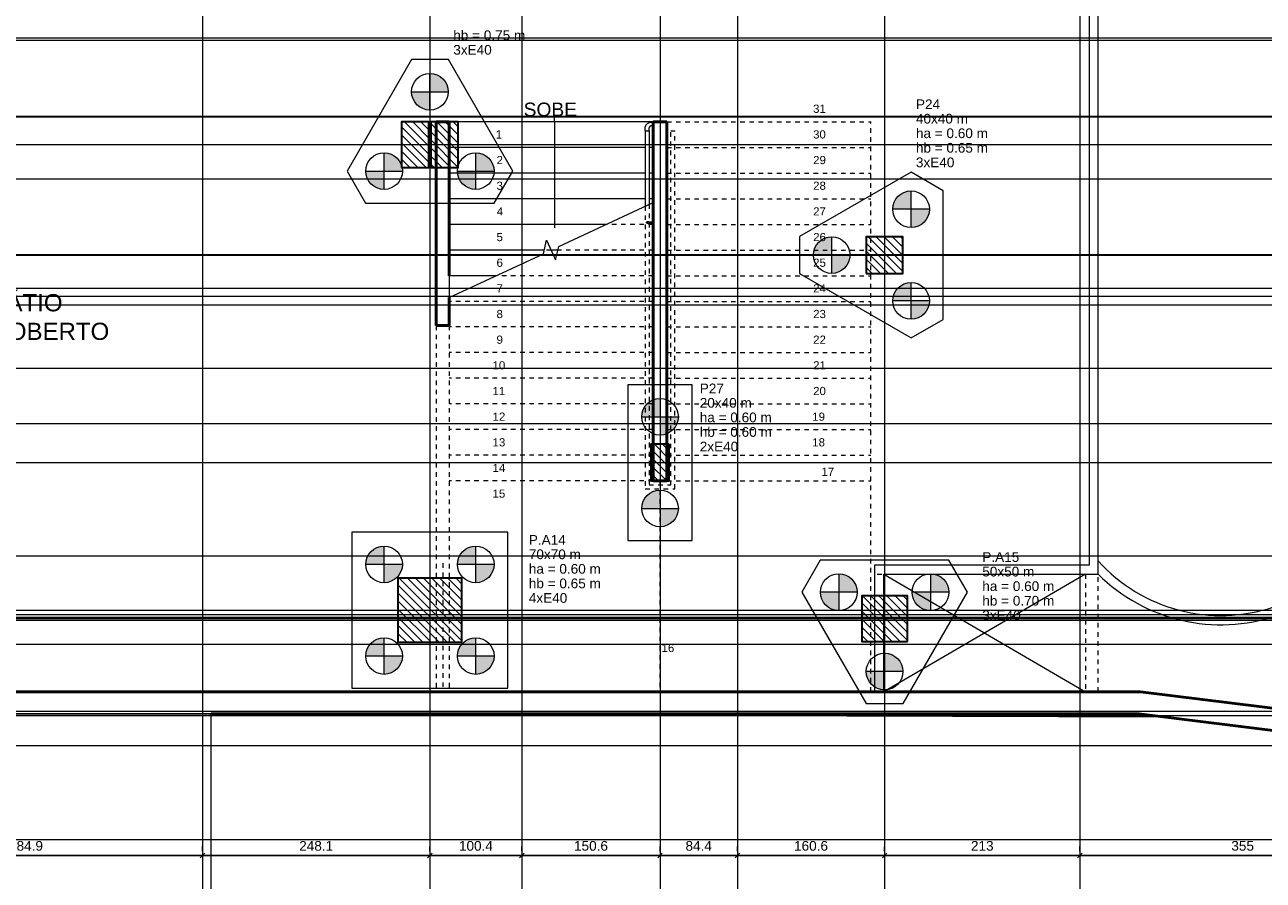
# Model space of a CAD drawing. Header units: millimetres. Extents: x 10 to 1250, y -62 to 528.
# Tile 45 of 193: x 60 to 87, y 24 to 43. Entities that reach past the tile are written whole.
import ezdxf

# ---------------------------------------------------------------- set-up
doc = ezdxf.new("R2010")
doc.units = ezdxf.units.MM
doc.header["$LTSCALE"] = 0.05
for name, pattern in [('_Above Line', [0.004, 0.0024, -0.0016]), ('Dash', [0.00635, 0.003175, -0.003175]), ('Tracejado 1_5mm', [0.003, 0.0015, -0.0015]), ('Tracejado 2_5m', [0.004, 0.0025, -0.0015]), ('Traço ponto ponto', [0.013, 0.01, -0.001, 0, -0.001, 0, -0.001])]:
    doc.linetypes.add(name, pattern=pattern)
for name, color, linetype, lineweight in [('_Acima_ Linha de corte do corrimão', 250, 'Tracejado 2_5m', 13), ('A-AREA', 32, 'Dash', 13), ('A-AREA-IDEN', 2, 'Continuous', 9), ('A-DETL', 90, 'Continuous', 13), ('A-DETL-THIN', 151, 'Continuous', 18), ('A-WALL', 7, 'Continuous', 25), ('ARQ-ALV-REB', 7, 'Continuous', 18), ('Balaústres', 250, 'Continuous', 13), ('C-PROP-LINE', 91, 'Continuous', 25), ('Corrimão', 250, 'Continuous', 13), ('LC-Cotas', 7, 'Continuous', 5), ('LC-Eixos', 160, 'Continuous', 5), ('LC-Estacas dos blocos', 7, 'Continuous', 5), ('LC-Hachuras dos pilares', 9, 'Continuous', 5), ('LC-Seção das fundações', 7, 'Continuous', 5), ('LC-Seção dos pilares', 4, 'Continuous', 30), ('LC-Textos', 3, 'Continuous', 20), ('S-STRS', 31, 'Continuous', 13), ('S-STRS-ANNO', 31, 'Continuous', 13), ('S-STRS-IDEN', 31, 'Continuous', 13), ('S-STRS-MBND', 31, 'Tracejado 2_5m', 13)]:
    doc.layers.add(name, color=color, linetype=linetype, lineweight=lineweight)
doc.styles.add('Arial', font='arial.ttf')
doc.styles.add('Arial_1', font='arial.ttf', dxfattribs={"height": 0.238125})
doc.styles.add('Humnst777 BlkCn BT_1', font='arial.ttf', dxfattribs={"height": 0.1875})
doc.styles.get("Standard").update_dxf_attribs({"font": 'arial.ttf'})
doc.dimstyles.new('UM_50.000000', dxfattribs={"dimtxt": 0.18, "dimasz": 0.1, "dimexe": 0.1, "dimexo": 0.2, "dimgap": 0.1, "dimtad": 1, "dimdec": 1, "dimlfac": 50, "dimzin": 0, "dimdsep": 46, "dimtxsty": 'Standard', "dimblk": 'OBLIQUE', "dimcen": 0.09, "dimdle": 0.1, "dimadec": 1, "dimazin": 2, "dimtfac": 1, "dimtdec": 1, "dimtofl": 0, "dimtmove": 0, "dimatfit": 3, "dimldrblk": 'OBLIQUE', "dimfxl": 1, "dimtolj": 1, "dimarcsym": 1})
pattern_1 = [(135, (15.30388, 54.98977), (-0.08838835, -0.08838835), [])]

# ---------------------------------------------------------------- blocks, each defined once
blk = doc.blocks.new('_Oblique')
at = {"color": 0, "linetype": 'ByBlock', "lineweight": -2}
blk.add_line((-0.5, -0.5), (0.5, 0.5), dxfattribs=at)
blk = doc.blocks.new('*D155')
at = {"layer": 'Defpoints', "color": 0, "transparency": 16777216}
for p in [(55.696, 25.011), (63.394, 25.011), (63.394, 25.011)]:
    blk.add_point(p, dxfattribs=at)
at = {"layer": 'LC-Cotas', "color": 0, "lineweight": -2, "transparency": 16777216}
for p, q in [((55.696, 25.211), (55.696, 25.111)), ((63.394, 25.211), (63.394, 25.111)), ((55.596, 25.011), (63.494, 25.011))]:
    blk.add_line(p, q, dxfattribs=at)
at = {"layer": 'LC-Cotas', "color": 0, "lineweight": -2, "transparency": 16777216, "xscale": 0.1, "yscale": 0.1, "zscale": 0.1, "rotation": 180}
blk.add_blockref('_Oblique', (55.696, 25.011), dxfattribs=at)
at = {"layer": 'LC-Cotas', "color": 0, "lineweight": -2, "transparency": 16777216, "xscale": 0.1, "yscale": 0.1, "zscale": 0.1}
blk.add_blockref('_Oblique', (63.394, 25.011), dxfattribs=at)
at = {"layer": 'LC-Cotas', "transparency": 16777216, "insert": (59.545, 25.222), "char_height": 0.2118, "attachment_point": 5, "rotation": 0.0057, "style": 'Arial'}
blk.add_mtext('\\A1;384.9', dxfattribs=at)
blk = doc.blocks.new('*D156')
at = {"layer": 'Defpoints', "color": 0, "transparency": 16777216}
for p in [(63.394, 25.011), (68.356, 25.011), (68.356, 25.011)]:
    blk.add_point(p, dxfattribs=at)
at = {"layer": 'LC-Cotas', "color": 0, "lineweight": -2, "transparency": 16777216}
for p, q in [((63.394, 25.211), (63.394, 25.111)), ((68.356, 25.211), (68.356, 25.111)), ((63.294, 25.011), (68.456, 25.011))]:
    blk.add_line(p, q, dxfattribs=at)
at = {"layer": 'LC-Cotas', "color": 0, "lineweight": -2, "transparency": 16777216, "xscale": 0.1, "yscale": 0.1, "zscale": 0.1, "rotation": 180}
blk.add_blockref('_Oblique', (63.394, 25.011), dxfattribs=at)
at = {"layer": 'LC-Cotas', "color": 0, "lineweight": -2, "transparency": 16777216, "xscale": 0.1, "yscale": 0.1, "zscale": 0.1}
blk.add_blockref('_Oblique', (68.356, 25.011), dxfattribs=at)
at = {"layer": 'LC-Cotas', "transparency": 16777216, "insert": (65.875, 25.222), "char_height": 0.2118, "attachment_point": 5, "rotation": 0.0057, "style": 'Arial'}
blk.add_mtext('\\A1;248.1', dxfattribs=at)
blk = doc.blocks.new('*D157')
at = {"layer": 'Defpoints', "color": 0, "transparency": 16777216}
for p in [(68.356, 25.011), (70.364, 25.011), (70.364, 25.011)]:
    blk.add_point(p, dxfattribs=at)
at = {"layer": 'LC-Cotas', "color": 0, "lineweight": -2, "transparency": 16777216}
for p, q in [((68.356, 25.211), (68.356, 25.111)), ((70.364, 25.211), (70.364, 25.111)), ((68.256, 25.011), (70.464, 25.011))]:
    blk.add_line(p, q, dxfattribs=at)
at = {"layer": 'LC-Cotas', "color": 0, "lineweight": -2, "transparency": 16777216, "xscale": 0.1, "yscale": 0.1, "zscale": 0.1, "rotation": 180}
blk.add_blockref('_Oblique', (68.356, 25.011), dxfattribs=at)
at = {"layer": 'LC-Cotas', "color": 0, "lineweight": -2, "transparency": 16777216, "xscale": 0.1, "yscale": 0.1, "zscale": 0.1}
blk.add_blockref('_Oblique', (70.364, 25.011), dxfattribs=at)
at = {"layer": 'LC-Cotas', "transparency": 16777216, "insert": (69.36, 25.222), "char_height": 0.2118, "attachment_point": 5, "rotation": 0.0057, "style": 'Arial'}
blk.add_mtext('\\A1;100.4', dxfattribs=at)
blk = doc.blocks.new('*D158')
at = {"layer": 'Defpoints', "color": 0, "transparency": 16777216}
for p in [(70.364, 25.011), (73.376, 25.011), (73.376, 25.011)]:
    blk.add_point(p, dxfattribs=at)
at = {"layer": 'LC-Cotas', "color": 0, "lineweight": -2, "transparency": 16777216}
for p, q in [((70.364, 25.211), (70.364, 25.111)), ((73.376, 25.211), (73.376, 25.111)), ((70.264, 25.011), (73.476, 25.011))]:
    blk.add_line(p, q, dxfattribs=at)
at = {"layer": 'LC-Cotas', "color": 0, "lineweight": -2, "transparency": 16777216, "xscale": 0.1, "yscale": 0.1, "zscale": 0.1, "rotation": 180}
blk.add_blockref('_Oblique', (70.364, 25.011), dxfattribs=at)
at = {"layer": 'LC-Cotas', "color": 0, "lineweight": -2, "transparency": 16777216, "xscale": 0.1, "yscale": 0.1, "zscale": 0.1}
blk.add_blockref('_Oblique', (73.376, 25.011), dxfattribs=at)
at = {"layer": 'LC-Cotas', "transparency": 16777216, "insert": (71.87, 25.222), "char_height": 0.2118, "attachment_point": 5, "rotation": 0.0057, "style": 'Arial'}
blk.add_mtext('\\A1;150.6', dxfattribs=at)
blk = doc.blocks.new('*D159')
at = {"layer": 'Defpoints', "color": 0, "transparency": 16777216}
for p in [(73.376, 25.011), (75.064, 25.011), (75.064, 25.011)]:
    blk.add_point(p, dxfattribs=at)
at = {"layer": 'LC-Cotas', "color": 0, "lineweight": -2, "transparency": 16777216}
for p, q in [((73.376, 25.211), (73.376, 25.111)), ((75.064, 25.211), (75.064, 25.111)), ((73.276, 25.011), (75.164, 25.011))]:
    blk.add_line(p, q, dxfattribs=at)
at = {"layer": 'LC-Cotas', "color": 0, "lineweight": -2, "transparency": 16777216, "xscale": 0.1, "yscale": 0.1, "zscale": 0.1, "rotation": 180}
blk.add_blockref('_Oblique', (73.376, 25.011), dxfattribs=at)
at = {"layer": 'LC-Cotas', "color": 0, "lineweight": -2, "transparency": 16777216, "xscale": 0.1, "yscale": 0.1, "zscale": 0.1}
blk.add_blockref('_Oblique', (75.064, 25.011), dxfattribs=at)
at = {"layer": 'LC-Cotas', "transparency": 16777216, "insert": (74.22, 25.222), "char_height": 0.2118, "attachment_point": 5, "rotation": 0.0057, "style": 'Arial'}
blk.add_mtext('\\A1;84.4', dxfattribs=at)
blk = doc.blocks.new('*D160')
at = {"layer": 'Defpoints', "color": 0, "transparency": 16777216}
for p in [(75.064, 25.011), (78.276, 25.011), (78.276, 25.011)]:
    blk.add_point(p, dxfattribs=at)
at = {"layer": 'LC-Cotas', "color": 0, "lineweight": -2, "transparency": 16777216}
for p, q in [((75.064, 25.211), (75.064, 25.111)), ((78.276, 25.211), (78.276, 25.111)), ((74.964, 25.011), (78.376, 25.011))]:
    blk.add_line(p, q, dxfattribs=at)
at = {"layer": 'LC-Cotas', "color": 0, "lineweight": -2, "transparency": 16777216, "xscale": 0.1, "yscale": 0.1, "zscale": 0.1, "rotation": 180}
blk.add_blockref('_Oblique', (75.064, 25.011), dxfattribs=at)
at = {"layer": 'LC-Cotas', "color": 0, "lineweight": -2, "transparency": 16777216, "xscale": 0.1, "yscale": 0.1, "zscale": 0.1}
blk.add_blockref('_Oblique', (78.276, 25.011), dxfattribs=at)
at = {"layer": 'LC-Cotas', "transparency": 16777216, "insert": (76.67, 25.222), "char_height": 0.2118, "attachment_point": 5, "rotation": 0.0057, "style": 'Arial'}
blk.add_mtext('\\A1;160.6', dxfattribs=at)
blk = doc.blocks.new('*D161')
at = {"layer": 'Defpoints', "color": 0, "transparency": 16777216}
for p in [(78.276, 25.011), (82.536, 25.011), (82.536, 25.011)]:
    blk.add_point(p, dxfattribs=at)
at = {"layer": 'LC-Cotas', "color": 0, "lineweight": -2, "transparency": 16777216}
for p, q in [((78.276, 25.211), (78.276, 25.111)), ((82.536, 25.211), (82.536, 25.111)), ((78.176, 25.011), (82.636, 25.011))]:
    blk.add_line(p, q, dxfattribs=at)
at = {"layer": 'LC-Cotas', "color": 0, "lineweight": -2, "transparency": 16777216, "xscale": 0.1, "yscale": 0.1, "zscale": 0.1, "rotation": 180}
blk.add_blockref('_Oblique', (78.276, 25.011), dxfattribs=at)
at = {"layer": 'LC-Cotas', "color": 0, "lineweight": -2, "transparency": 16777216, "xscale": 0.1, "yscale": 0.1, "zscale": 0.1}
blk.add_blockref('_Oblique', (82.536, 25.011), dxfattribs=at)
at = {"layer": 'LC-Cotas', "transparency": 16777216, "insert": (80.406, 25.222), "char_height": 0.2118, "attachment_point": 5, "rotation": 0.0057, "style": 'Arial'}
blk.add_mtext('\\A1;213', dxfattribs=at)
blk = doc.blocks.new('*D162')
at = {"layer": 'Defpoints', "color": 0, "transparency": 16777216}
for p in [(82.536, 25.011), (89.636, 25.011), (89.636, 25.011)]:
    blk.add_point(p, dxfattribs=at)
at = {"layer": 'LC-Cotas', "color": 0, "lineweight": -2, "transparency": 16777216}
for p, q in [((82.536, 25.211), (82.536, 25.111)), ((89.636, 25.211), (89.636, 25.111)), ((82.436, 25.011), (89.736, 25.011))]:
    blk.add_line(p, q, dxfattribs=at)
at = {"layer": 'LC-Cotas', "color": 0, "lineweight": -2, "transparency": 16777216, "xscale": 0.1, "yscale": 0.1, "zscale": 0.1, "rotation": 180}
blk.add_blockref('_Oblique', (82.536, 25.011), dxfattribs=at)
at = {"layer": 'LC-Cotas', "color": 0, "lineweight": -2, "transparency": 16777216, "xscale": 0.1, "yscale": 0.1, "zscale": 0.1}
blk.add_blockref('_Oblique', (89.636, 25.011), dxfattribs=at)
at = {"layer": 'LC-Cotas', "transparency": 16777216, "insert": (86.086, 25.222), "char_height": 0.2118, "attachment_point": 5, "rotation": 0.0057, "style": 'Arial'}
blk.add_mtext('\\A1;355', dxfattribs=at)
blk = doc.blocks.new('Guarda-corpo - Apoio com Canopla 2-3618799--01 - PÁTIO - TÉCNICA')
at = {"layer": 'Balaústres'}
for p, q in [((-0.039, 0.097), (-0.056, 0.097)), ((-0.056, 0.055), (-0.039, 0.055)), ((-0.011, 0.028), (-0.011, 0)), ((0.031, 0), (0.031, 0.028)), ((0.007, 0), (0.013, 0))]:
    blk.add_line(p, q, dxfattribs=at)
at = {"layer": 'Balaústres', "flags": 128}
for points in [[(0.031, 0.028), (0.031, 0.03), (0.031, 0.033), (0.03, 0.036), (0.03, 0.039), (0.029, 0.041), (0.029, 0.044), (0.028, 0.047), (0.027, 0.049), (0.026, 0.052), (0.025, 0.055), (0.024, 0.057), (0.023, 0.06), (0.022, 0.062), (0.02, 0.064), (0.019, 0.067), (0.017, 0.069), (0.015, 0.071), (0.014, 0.073), (0.012, 0.075), (0.01, 0.077), (0.008, 0.079), (0.006, 0.081), (0.003, 0.083), (0.001, 0.084), (-0.001, 0.086), (-0.003, 0.087), (-0.006, 0.089), (-0.008, 0.09), (-0.011, 0.091), (-0.013, 0.092), (-0.016, 0.093), (-0.019, 0.094), (-0.021, 0.095), (-0.024, 0.095), (-0.027, 0.096), (-0.03, 0.096), (-0.032, 0.097), (-0.035, 0.097), (-0.038, 0.097), (-0.039, 0.097)], [(0.031, 0.028), (0.031, 0.03), (0.031, 0.033), (0.03, 0.036), (0.03, 0.039), (0.029, 0.041), (0.029, 0.044), (0.028, 0.047), (0.027, 0.049), (0.026, 0.052), (0.025, 0.055), (0.024, 0.057), (0.023, 0.06), (0.022, 0.062), (0.02, 0.064), (0.019, 0.067), (0.017, 0.069), (0.015, 0.071), (0.014, 0.073), (0.012, 0.075), (0.01, 0.077), (0.008, 0.079), (0.006, 0.081), (0.003, 0.083), (0.001, 0.084), (-0.001, 0.086), (-0.003, 0.087), (-0.006, 0.089), (-0.008, 0.09), (-0.011, 0.091), (-0.013, 0.092), (-0.016, 0.093), (-0.019, 0.094), (-0.021, 0.095), (-0.024, 0.095), (-0.027, 0.096), (-0.03, 0.096), (-0.032, 0.097), (-0.035, 0.097), (-0.038, 0.097), (-0.039, 0.097)], [(-0.039, 0.055), (-0.038, 0.055), (-0.036, 0.055), (-0.035, 0.055), (-0.034, 0.055), (-0.033, 0.054), (-0.032, 0.054), (-0.031, 0.054), (-0.03, 0.054), (-0.029, 0.053), (-0.028, 0.053), (-0.027, 0.052), (-0.026, 0.052), (-0.025, 0.051), (-0.024, 0.051), (-0.023, 0.05), (-0.022, 0.05), (-0.021, 0.049), (-0.021, 0.048), (-0.02, 0.047), (-0.019, 0.047), (-0.018, 0.046), (-0.017, 0.045), (-0.017, 0.044), (-0.016, 0.043), (-0.016, 0.042), (-0.015, 0.041), (-0.014, 0.04), (-0.014, 0.039), (-0.013, 0.038), (-0.013, 0.037), (-0.013, 0.036), (-0.012, 0.035), (-0.012, 0.034), (-0.012, 0.033), (-0.012, 0.032), (-0.011, 0.031), (-0.011, 0.03), (-0.011, 0.029), (-0.011, 0.028), (-0.011, 0.028)], [(-0.016, 0.043), (-0.016, 0.042), (-0.015, 0.041)]]:
    blk.add_lwpolyline(points, dxfattribs=at)
blk = doc.blocks.new('Guarda-corpo - Apoio com Canopla 2-3618803--01 - PÁTIO - TÉCNICA')
at = {"layer": 'Balaústres'}
for p, q in [((-0.009, 0.006), (-0.048, 0.006)), ((-0.048, 0.006), (-0.048, -0.006)), ((-0.048, -0.006), (-0.009, -0.006))]:
    blk.add_line(p, q, dxfattribs=at)
at = {"layer": 'Balaústres', "flags": 128}
for points in [[(-0.009, 0.006), (-0.008, 0.006), (-0.008, 0.006)], [(-0.009, 0.006), (-0.008, 0.006), (-0.008, 0.006), (-0.007, 0.006), (-0.006, 0.006), (-0.005, 0.006), (-0.005, 0.006), (-0.004, 0.006), (-0.003, 0.006), (-0.002, 0.006), (-0.002, 0.006), (-0.001, 0.006), (0, 0.006), (0, 0.006), (0.001, 0.006), (0.002, 0.006), (0.002, 0.006), (0.003, 0.006), (0.003, 0.006), (0.004, 0.006), (0.004, 0.006), (0.005, 0.006), (0.005, 0.006), (0.006, 0.006), (0.006, 0.006), (0.007, 0.006), (0.007, 0.006), (0.008, 0.006), (0.008, 0.006), (0.008, 0.006)], [(0.016, 0.001), (0.016, 0.001), (0.016, 0.001), (0.016, 0.001), (0.016, 0), (0.016, 0), (0.016, 0), (0.016, 0), (0.016, -0.001), (0.016, -0.001), (0.016, -0.001), (0.016, -0.001)], [(0.016, 0.001), (0.016, 0.001), (0.016, 0.001), (0.016, 0.001), (0.016, 0), (0.016, 0), (0.016, 0), (0.016, 0), (0.016, -0.001), (0.016, -0.001), (0.016, -0.001), (0.016, -0.001)], [(0.008, -0.006), (0.008, -0.006), (0.008, -0.006), (0.007, -0.006), (0.007, -0.006), (0.007, -0.006), (0.006, -0.006), (0.006, -0.006), (0.005, -0.006), (0.005, -0.006), (0.004, -0.006), (0.004, -0.006), (0.003, -0.006), (0.002, -0.006), (0.002, -0.006), (0.001, -0.006), (0, -0.006), (0, -0.006), (-0.001, -0.006), (-0.002, -0.006), (-0.002, -0.006), (-0.003, -0.006), (-0.004, -0.006), (-0.004, -0.006), (-0.005, -0.006), (-0.006, -0.006), (-0.007, -0.006), (-0.007, -0.006), (-0.008, -0.006), (-0.009, -0.006), (-0.009, -0.006)], [(0.008, -0.006), (0.008, -0.006), (0.008, -0.006)]]:
    blk.add_lwpolyline(points, dxfattribs=at)
at = {"layer": 'Balaústres'}
for start, end in [(90, 270), (270, 90), (285, 75), (242.2499, 255)]:
    blk.add_arc((0.01, 0), 0.00635, start, end, dxfattribs=at)
blk = doc.blocks.new('001')
at = {"layer": '_Acima_ Linha de corte do corrimão', "color": 254}
for p, q in [((0.119, 6.12), (0.161, 6.12)), ((0.119, 2.256), (0.119, 6.12)), ((0.119, 6.12), (0.161, 6.12)), ((0.119, 2.256), (0.119, 6.12)), ((0.161, 2.214), (0.161, 6.12)), ((0.161, 2.214), (0.161, 6.12)), ((-0.161, 5.298), (-0.161, 2.214)), ((-0.161, 5.298), (-0.161, 2.214)), ((-0.119, 5.318), (-0.119, 5.126)), ((-0.119, 5.318), (-0.119, 2.256)), ((-0.119, 5.114), (-0.119, 2.256)), ((-0.161, 2.214), (0.161, 2.214)), ((-0.161, 2.214), (0.161, 2.214)), ((-0.119, 2.256), (0.119, 2.256)), ((-0.119, 2.256), (0.119, 2.256))]:
    blk.add_line(p, q, dxfattribs=at)
at = {"layer": 'A-AREA', "color": 254, "linetype": '_Above Line'}
for p, q in [((4.78, 0), (4.78, 8.542)), ((-2.37, 1.402), (-2.37, 0)), ((2.37, 1.282), (4.78, 1.282))]:
    blk.add_line(p, q, dxfattribs=at)
at = {"layer": 'A-DETL', "color": 254, "linetype": 'Tracejado 1_5mm'}
blk.add_line((-2.44, 3.996), (-2.44, -0.004), dxfattribs=at)
at = {"layer": 'A-DETL', "color": 254, "linetype": 'Traço ponto ponto'}
blk.add_line((4.64, 1.282), (4.64, 0), dxfattribs=at)
at = {"layer": 'A-DETL-THIN', "color": 254}
for p, q in [((2.44, 1.282), (4.64, 0)), ((4.64, 1.282), (2.44, 0)), ((-4.896, -0.24), (-12.895, -0.24)), ((-4.896, -4.44), (-4.896, -0.24))]:
    blk.add_line(p, q, dxfattribs=at)
at = {"layer": 'A-WALL', "color": 254, "lineweight": 50}
for p, q in [((-2.44, 6.22), (-2.44, 3.996)), ((-2.3, 6.22), (-2.44, 6.22)), ((-2.3, 4.54), (-2.3, 6.22)), ((-0.075, 6.22), (-0.075, 2.3)), ((0.075, 6.22), (-0.075, 6.22)), ((0.075, 2.3), (0.075, 6.22)), ((-2.3, 3.996), (-2.3, 4.301)), ((-2.44, 3.996), (-2.3, 3.996)), ((-0.075, 2.3), (0.075, 2.3)), ((5.243, 0), (-12.894, 0)), ((11.044, -0.729), (5.243, 0)), ((-4.896, -0.24), (5.228, -0.24)), ((5.228, -0.24), (10.876, -0.95))]:
    blk.add_line(p, q, dxfattribs=at)
at = {"layer": 'ARQ-ALV-REB', "color": 254}
for p, q in [((4.68, 8.542), (4.68, 1.382)), ((4.78, 1.282), (4.78, 8.542)), ((4.68, 1.382), (2.34, 1.382)), ((2.34, 1.382), (2.34, 0)), ((2.44, 0), (2.44, 1.282)), ((2.44, 1.282), (4.78, 1.282))]:
    blk.add_line(p, q, dxfattribs=at)
for radius, start in [(1.801, 222.0161), (1.901, 225.2613)]:
    blk.add_arc((6.118, 2.632), radius, start, 288.7387, dxfattribs=at)
at = {"layer": 'C-PROP-LINE', "color": 254}
for p, q in [((-4.896, -0.24), (4.026, -0.24)), ((4.026, -0.24), (5.502, -0.274)), ((10.876, -0.95), (5.502, -0.274))]:
    blk.add_line(p, q, dxfattribs=at)
at = {"layer": 'Corrimão', "color": 254}
for p, q in [((-0.161, 6.12), (-0.141, 6.12)), ((-0.161, 6.12), (-0.161, 5.298)), ((-0.14, 6.12), (-0.119, 6.12)), ((-0.119, 6.12), (-0.119, 5.318)), ((-0.161, 5.298), (-0.119, 5.318)), ((-0.161, 5.298), (-0.119, 5.318))]:
    blk.add_line(p, q, dxfattribs=at)
at = {"layer": 'S-STRS', "color": 254}
for p, q in [((-0.075, 6.22), (-2.3, 6.22)), ((-0.161, 5.94), (-2.3, 5.94)), ((-0.075, 5.94), (-0.119, 5.94)), ((-0.161, 5.66), (-2.3, 5.66)), ((-0.075, 5.66), (-0.119, 5.66)), ((-0.161, 5.38), (-2.3, 5.38)), ((-0.075, 5.38), (-0.119, 5.38)), ((-0.587, 5.1), (-2.3, 5.1)), ((-1.263, 4.82), (-2.3, 4.82)), ((-1.112, 4.82), (-1.188, 4.82)), ((-2.3, 4.54), (-2.3, 4.301)), ((-1.788, 4.54), (-2.3, 4.54))]:
    blk.add_line(p, q, dxfattribs=at)
at = {"layer": 'S-STRS', "color": 254, "linetype": 'Tracejado 2_5m'}
for p, q in [((-0.075, 6.22), (-2.3, 6.22)), ((-0.161, 5.94), (-2.3, 5.94)), ((-0.075, 5.94), (-0.119, 5.94)), ((-0.161, 5.66), (-2.3, 5.66)), ((-0.075, 5.66), (-0.119, 5.66)), ((-0.161, 5.38), (-2.3, 5.38)), ((-0.075, 5.38), (-0.119, 5.38)), ((-0.587, 5.1), (-2.3, 5.1)), ((-1.263, 4.82), (-2.3, 4.82)), ((-1.112, 4.82), (-1.188, 4.82)), ((-1.788, 4.54), (-2.3, 4.54))]:
    blk.add_line(p, q, dxfattribs=at)
at = {"layer": 'S-STRS-ANNO', "color": 254}
for p, q in [((-1.152, 6.22), (-1.152, 6.295)), ((-1.152, 6.22), (-1.152, 5.94)), ((-1.152, 5.94), (-1.152, 5.66)), ((-1.152, 5.66), (-1.152, 5.38)), ((-1.152, 5.38), (-1.152, 5.1)), ((-1.152, 5.1), (-1.152, 5.061))]:
    blk.add_line(p, q, dxfattribs=at)
at = {"layer": 'S-STRS-MBND', "color": 254}
for p, q in [((0.075, 6.22), (2.3, 6.22)), ((0.075, 2.3), (0.075, 6.22)), ((2.3, 0), (2.3, 6.22)), ((0.075, 5.94), (2.3, 5.94)), ((0.075, 5.94), (2.3, 5.94)), ((0.075, 5.66), (2.3, 5.66)), ((0.075, 5.66), (2.3, 5.66)), ((0.075, 5.38), (2.3, 5.38)), ((0.075, 5.38), (2.3, 5.38)), ((-0.075, 5.1), (-0.587, 5.1)), ((-0.075, 5.1), (-0.587, 5.1)), ((0.075, 5.1), (2.3, 5.1)), ((0.075, 5.1), (2.3, 5.1)), ((-1.188, 4.82), (-1.263, 4.82)), ((-1.188, 4.82), (-1.263, 4.82)), ((-0.075, 4.82), (-1.112, 4.82)), ((-0.075, 4.82), (-1.112, 4.82)), ((0.075, 4.82), (2.3, 4.82)), ((0.075, 4.82), (2.3, 4.82)), ((-0.075, 4.686), (-0.075, 2.3)), ((-0.075, 4.54), (-1.788, 4.54)), ((-0.075, 4.54), (-1.788, 4.54)), ((0.075, 4.54), (2.3, 4.54)), ((0.075, 4.54), (2.3, 4.54)), ((-0.075, 4.26), (-2.3, 4.26)), ((-0.075, 4.26), (-2.3, 4.26)), ((0.075, 4.26), (2.3, 4.26)), ((0.075, 4.26), (2.3, 4.26)), ((-2.3, 3.996), (-2.3, 0)), ((-0.075, 3.98), (-2.3, 3.98)), ((-0.075, 3.98), (-2.3, 3.98)), ((0.075, 3.98), (2.3, 3.98)), ((0.075, 3.98), (2.3, 3.98)), ((-0.075, 3.7), (-2.3, 3.7)), ((-0.075, 3.7), (-2.3, 3.7)), ((0.075, 3.7), (2.3, 3.7)), ((0.075, 3.7), (2.3, 3.7)), ((-0.075, 3.42), (-2.3, 3.42)), ((-0.075, 3.42), (-2.3, 3.42)), ((0.075, 3.42), (2.3, 3.42)), ((0.075, 3.42), (2.3, 3.42)), ((-0.075, 3.14), (-2.3, 3.14)), ((-0.075, 3.14), (-2.3, 3.14)), ((0.075, 3.14), (2.3, 3.14)), ((0.075, 3.14), (2.3, 3.14)), ((-0.075, 2.86), (-2.3, 2.86)), ((-0.075, 2.86), (-2.3, 2.86)), ((0.075, 2.86), (2.3, 2.86)), ((0.075, 2.86), (2.3, 2.86)), ((-0.075, 2.58), (-2.3, 2.58)), ((-0.075, 2.58), (-2.3, 2.58)), ((0.075, 2.58), (2.3, 2.58)), ((0.075, 2.58), (2.3, 2.58)), ((-0.075, 2.3), (-2.3, 2.3)), ((-0.075, 2.3), (-2.3, 2.3)), ((-0.075, 2.3), (0.075, 2.3)), ((0, 2.3), (0, 0)), ((0, 2.3), (0, 0)), ((0.075, 2.3), (2.3, 2.3)), ((0.075, 2.3), (2.3, 2.3)), ((-2.3, 0), (2.3, 0))]:
    blk.add_line(p, q, dxfattribs=at)
at = {"layer": 'S-STRS-MBND', "color": 254, "linetype": 'Continuous'}
for p, q in [((-1.103, 4.86), (-0.075, 5.339)), ((-1.272, 4.78), (-1.237, 4.926)), ((-1.237, 4.926), (-1.138, 4.714)), ((-2.3, 4.301), (-1.272, 4.78)), ((-1.138, 4.714), (-1.103, 4.86))]:
    blk.add_line(p, q, dxfattribs=at)
at = {"color": 254, "extrusion": (0, 0, -1), "zscale": -1}
for name, p in [('Guarda-corpo - Apoio com Canopla 2-3618799--01 - PÁTIO - TÉCNICA', (0.131, 6.12)), ('Guarda-corpo - Apoio com Canopla 2-3618803--01 - PÁTIO - TÉCNICA', (0.131, 5.12))]:
    blk.add_blockref(name, p, dxfattribs=at)
at = {"layer": 'A-AREA-IDEN', "color": 254, "style": 'Humnst777 BlkCn BT_1'}
for s, p in [('PÁTIO', (-7.302, 4.151)), ('COBERTO', (-7.302, 3.839))]:
    blk.add_text(s, height=0.1875, dxfattribs=at).set_placement(p)
at = {"layer": 'S-STRS-ANNO', "color": 254, "style": 'Arial_1'}
for s, p in [('31', (1.67, 6.317)), ('1', (-1.792, 6.037)), ('30', (1.67, 6.037)), ('2', (-1.782, 5.757)), ('29', (1.671, 5.757)), ('3', (-1.783, 5.477)), ('28', (1.671, 5.477)), ('4', (-1.78, 5.197)), ('27', (1.671, 5.197)), ('5', (-1.783, 4.917)), ('26', (1.671, 4.917)), ('6', (-1.783, 4.637)), ('25', (1.671, 4.637)), ('7', (-1.784, 4.357)), ('24', (1.671, 4.357)), ('8', (-1.783, 4.077)), ('23', (1.671, 4.077)), ('9', (-1.783, 3.797)), ('22', (1.671, 3.797)), ('10', (-1.826, 3.517)), ('21', (1.671, 3.517)), ('11', (-1.826, 3.237)), ('20', (1.671, 3.237)), ('12', (-1.826, 2.957)), ('19', (1.661, 2.957)), ('13', (-1.826, 2.677)), ('18', (1.661, 2.677)), ('14', (-1.826, 2.397)), ('17', (1.761, 2.355)), ('15', (-1.826, 2.117)), ('16', (0.017, 0.433))]:
    blk.add_text(s, height=0.0893, dxfattribs=at).set_placement(p)
at = {"layer": 'S-STRS-IDEN', "color": 254, "style": 'Arial'}
blk.add_text('SOBE', height=0.15, dxfattribs=at).set_placement((-1.487, 6.279))

msp = doc.modelspace()

# ---------------------------------------------------------------- hatches: boundary and pattern name
at = {"layer": 'LC-Estacas dos blocos', "linetype": 'Continuous'}
for points in [[(68.7559, 41.6825), (68.7423, 41.786), (68.7023, 41.8825), (68.6387, 41.9653), (68.5559, 42.0289), (68.4594, 42.0688), (68.3559, 42.0825), (68.3559, 41.6825), (68.7559, 41.6825)], [(68.2524, 41.2961), (68.3559, 41.2825), (68.3559, 41.6825), (67.9559, 41.6825), (67.9695, 41.5789), (68.0095, 41.4825), (68.073, 41.3996), (68.1559, 41.3361), (68.2524, 41.2961)], [(67.7559, 39.9504), (67.7423, 40.0539), (67.7023, 40.1504), (67.6387, 40.2333), (67.5559, 40.2968), (67.4594, 40.3368), (67.3559, 40.3504), (67.3559, 39.9504), (67.7559, 39.9504)], [(69.7559, 39.9504), (69.7423, 40.0539), (69.7023, 40.1504), (69.6387, 40.2333), (69.5559, 40.2968), (69.4594, 40.3368), (69.3559, 40.3504), (69.3559, 39.9504), (69.7559, 39.9504)], [(67.2524, 39.5641), (67.3559, 39.5504), (67.3559, 39.9504), (66.9559, 39.9504), (66.9695, 39.8469), (67.0095, 39.7504), (67.073, 39.6676), (67.1559, 39.604), (67.2524, 39.5641)], [(69.2524, 39.5641), (69.3559, 39.5504), (69.3559, 39.9504), (68.9559, 39.9504), (68.9695, 39.8469), (69.0095, 39.7504), (69.073, 39.6676), (69.1559, 39.604), (69.2524, 39.5641)], [(78.4532, 39.1178), (78.8532, 39.1178), (78.8532, 39.5178), (78.7497, 39.5041), (78.6532, 39.4642), (78.5704, 39.4006), (78.5068, 39.3178), (78.4669, 39.2213), (78.4532, 39.1178)], [(79.0532, 38.7714), (79.1361, 38.8349), (79.1996, 38.9178), (79.2396, 39.0142), (79.2532, 39.1178), (78.8532, 39.1178), (78.8532, 38.7178), (78.9568, 38.7314), (79.0532, 38.7714)], [(76.7212, 38.1178), (77.1212, 38.1178), (77.1212, 38.5178), (77.0177, 38.5041), (76.9212, 38.4642), (76.8383, 38.4006), (76.7748, 38.3178), (76.7348, 38.2213), (76.7212, 38.1178)], [(77.3212, 37.7714), (77.404, 37.8349), (77.4676, 37.9178), (77.5076, 38.0142), (77.5212, 38.1178), (77.1212, 38.1178), (77.1212, 37.7178), (77.2247, 37.7314), (77.3212, 37.7714)], [(78.4532, 37.1178), (78.8532, 37.1178), (78.8532, 37.5178), (78.7497, 37.5041), (78.6532, 37.4642), (78.5704, 37.4006), (78.5068, 37.3178), (78.4669, 37.2213), (78.4532, 37.1178)], [(79.0532, 36.7714), (79.1361, 36.8349), (79.1996, 36.9178), (79.2396, 37.0142), (79.2532, 37.1178), (78.8532, 37.1178), (78.8532, 36.7178), (78.9568, 36.7314), (79.0532, 36.7714)], [(72.9759, 34.5878), (73.3759, 34.5878), (73.3759, 34.9878), (73.2724, 34.9741), (73.1759, 34.9342), (73.093, 34.8706), (73.0295, 34.7878), (72.9895, 34.6913), (72.9759, 34.5878)], [(73.5759, 34.2414), (73.6587, 34.3049), (73.7223, 34.3878), (73.7623, 34.4842), (73.7759, 34.5878), (73.3759, 34.5878), (73.3759, 34.1878), (73.4794, 34.2014), (73.5759, 34.2414)], [(72.9759, 32.5878), (73.3759, 32.5878), (73.3759, 32.9878), (73.2724, 32.9741), (73.1759, 32.9342), (73.093, 32.8706), (73.0295, 32.7878), (72.9895, 32.6913), (72.9759, 32.5878)], [(73.5759, 32.2414), (73.6587, 32.3049), (73.7223, 32.3878), (73.7623, 32.4842), (73.7759, 32.5878), (73.3759, 32.5878), (73.3759, 32.1878), (73.4794, 32.2014), (73.5759, 32.2414)], [(66.9559, 31.3666), (67.3559, 31.3666), (67.3559, 31.7666), (67.2524, 31.7529), (67.1559, 31.713), (67.073, 31.6494), (67.0095, 31.5666), (66.9695, 31.4701), (66.9559, 31.3666)], [(68.9559, 31.3666), (69.3559, 31.3666), (69.3559, 31.7666), (69.2524, 31.7529), (69.1559, 31.713), (69.073, 31.6494), (69.0095, 31.5666), (68.9695, 31.4701), (68.9559, 31.3666)], [(67.5559, 31.0202), (67.6387, 31.0837), (67.7023, 31.1666), (67.7423, 31.263), (67.7559, 31.3666), (67.3559, 31.3666), (67.3559, 30.9666), (67.4594, 30.9802), (67.5559, 31.0202)], [(69.5559, 31.0202), (69.6387, 31.0837), (69.7023, 31.1666), (69.7423, 31.263), (69.7559, 31.3666), (69.3559, 31.3666), (69.3559, 30.9666), (69.4594, 30.9802), (69.5559, 31.0202)], [(77.6623, 30.8633), (77.6223, 30.9597), (77.5587, 31.0426), (77.4759, 31.1061), (77.3794, 31.1461), (77.2759, 31.1597), (77.2759, 30.7597), (77.6759, 30.7597), (77.6623, 30.8633)], [(79.6623, 30.8633), (79.6223, 30.9597), (79.5587, 31.0426), (79.4759, 31.1061), (79.3794, 31.1461), (79.2759, 31.1597), (79.2759, 30.7597), (79.6759, 30.7597), (79.6623, 30.8633)], [(77.1724, 30.3734), (77.2759, 30.3597), (77.2759, 30.7597), (76.8759, 30.7597), (76.8895, 30.6562), (76.9295, 30.5597), (76.993, 30.4769), (77.0759, 30.4133), (77.1724, 30.3734)], [(79.1724, 30.3734), (79.2759, 30.3597), (79.2759, 30.7597), (78.8759, 30.7597), (78.8895, 30.6562), (78.9295, 30.5597), (78.993, 30.4769), (79.0759, 30.4133), (79.1724, 30.3734)], [(66.9559, 29.3666), (67.3559, 29.3666), (67.3559, 29.7666), (67.2524, 29.7529), (67.1559, 29.713), (67.073, 29.6494), (67.0095, 29.5666), (66.9695, 29.4701), (66.9559, 29.3666)], [(68.9559, 29.3666), (69.3559, 29.3666), (69.3559, 29.7666), (69.2524, 29.7529), (69.1559, 29.713), (69.073, 29.6494), (69.0095, 29.5666), (68.9695, 29.4701), (68.9559, 29.3666)], [(67.5559, 29.0202), (67.6387, 29.0837), (67.7023, 29.1666), (67.7423, 29.263), (67.7559, 29.3666), (67.3559, 29.3666), (67.3559, 28.9666), (67.4594, 28.9802), (67.5559, 29.0202)], [(69.5559, 29.0202), (69.6387, 29.0837), (69.7023, 29.1666), (69.7423, 29.263), (69.7559, 29.3666), (69.3559, 29.3666), (69.3559, 28.9666), (69.4594, 28.9802), (69.5559, 29.0202)], [(78.6623, 29.1312), (78.6223, 29.2277), (78.5587, 29.3105), (78.4759, 29.3741), (78.3794, 29.414), (78.2759, 29.4277), (78.2759, 29.0277), (78.6759, 29.0277), (78.6623, 29.1312)], [(78.1724, 28.6413), (78.2759, 28.6277), (78.2759, 29.0277), (77.8759, 29.0277), (77.8895, 28.9241), (77.9295, 28.8277), (77.993, 28.7448), (78.0759, 28.6813), (78.1724, 28.6413)]]:
    msp.add_hatch(color=256, dxfattribs=at).paths.add_polyline_path(points)
at = {"layer": 'LC-Hachuras dos pilares', "linetype": 'Continuous'}
h = msp.add_hatch(dxfattribs=at)
h.set_pattern_fill('ANSI31', color=256, angle=90, style=0)
h.set_pattern_definition(pattern_1)
h.paths.add_polyline_path([(67.7359, 40.0278), (68.3359, 40.0278), (68.3359, 41.0278), (67.7359, 41.0278), (67.7359, 40.0278)])
h = msp.add_hatch(dxfattribs=at)
h.set_pattern_fill('ANSI31', color=256, angle=90, style=0)
h.set_pattern_definition(pattern_1)
h.paths.add_polyline_path([(68.9759, 41.0278), (68.3759, 41.0278), (68.3759, 40.0278), (68.9759, 40.0278), (68.9759, 41.0278)])
h = msp.add_hatch(dxfattribs=at)
h.set_pattern_fill('ANSI31', color=256, angle=90, style=0)
h.set_pattern_definition(pattern_1)
h.paths.add_polyline_path([(77.8759, 37.7178), (78.6759, 37.7178), (78.6759, 38.5178), (77.8759, 38.5178), (77.8759, 37.7178)])
h = msp.add_hatch(dxfattribs=at)
h.set_pattern_fill('ANSI31', color=256, angle=90, style=0)
h.set_pattern_definition(pattern_1)
h.paths.add_polyline_path([(73.5759, 33.9878), (73.1759, 33.9878), (73.1759, 33.1878), (73.5759, 33.1878), (73.5759, 33.9878)])
h = msp.add_hatch(dxfattribs=at)
h.set_pattern_fill('ANSI31', color=256, angle=90, style=0)
h.set_pattern_definition(pattern_1)
h.paths.add_polyline_path([(69.0559, 29.6666), (69.0559, 31.0666), (67.6559, 31.0666), (67.6559, 29.6666), (69.0559, 29.6666)])
h = msp.add_hatch(dxfattribs=at)
h.set_pattern_fill('ANSI31', color=256, angle=90, style=0)
h.set_pattern_definition(pattern_1)
h.paths.add_polyline_path([(78.7759, 29.6824), (78.7759, 30.6824), (77.7759, 30.6824), (77.7759, 29.6824), (78.7759, 29.6824)])

# ---------------------------------------------------------------- linework, layer by layer
at = {"color": 12, "ltscale": 0.05}
msp.add_lwpolyline([(15.3039, 54.9898), (22.9229, 54.8338), (23.1787, 46.2166), (35.8031, 46.349), (35.8038, 57.1232), (43.3297, 56.8524), (45.9634, 56.6271), (63.3939, 53.0092), (79.7234, 49.6198), (93.3669, 46.7879), (110.3935, 43.2613), (129.2288, 39.9755), (123.7854, 22.8227), (95.1013, 26.4892), (95.1262, 26.6876), (84.3797, 28.0388), (63.5831, 28.1077), (47.4757, 28.1064), (23.1787, 27.8194), (15.8865, 27.9118), (15.3039, 54.9898)], dxfattribs=at)
at = {"layer": 'LC-Eixos'}
for p, q in [((63.3939, 57.649), (63.3939, 23.0158)), ((68.3559, 57.649), (68.3559, 23.0158)), ((70.3639, 57.649), (70.3639, 23.0158)), ((73.3759, 57.649), (73.3759, 23.0158)), ((75.0639, 57.649), (75.0639, 23.0158)), ((78.2759, 57.649), (78.2759, 23.0158)), ((82.5359, 57.649), (82.5359, 23.0158)), ((11.8229, 42.8582), (135.0142, 42.8582)), ((11.8229, 42.8101), (131.5774, 42.8101)), ((11.8229, 41.1318), (135.0142, 41.1318)), ((13.6039, 41.1456), (131.5774, 41.1456)), ((11.8229, 40.5278), (135.0142, 40.5278)), ((11.8229, 39.7805), (131.5774, 39.7805)), ((11.8229, 38.1278), (135.0142, 38.1278)), ((11.8229, 38.1178), (135.0142, 38.1178)), ((11.8229, 37.3918), (135.0142, 37.3918)), ((11.8229, 37.2218), (135.0142, 37.2218)), ((11.8229, 37.0292), (135.0142, 37.0292)), ((11.8229, 35.652), (131.5774, 35.652)), ((11.8229, 34.4428), (135.0142, 34.4428)), ((11.8229, 33.5878), (135.0142, 33.5878)), ((11.8229, 31.5506), (131.5774, 31.5506)), ((11.8229, 30.3666), (135.0142, 30.3666)), ((11.8229, 30.2762), (135.0142, 30.2762)), ((11.8229, 30.2134), (135.0142, 30.2134)), ((11.8229, 30.1834), (135.0142, 30.1834)), ((11.8229, 30.1824), (135.0142, 30.1824)), ((11.8229, 30.146), (135.0142, 30.146)), ((11.8229, 29.6222), (135.0142, 29.6222)), ((11.8229, 28.1618), (135.0142, 28.1618)), ((11.8229, 28.0654), (135.0142, 28.0654)), ((11.8229, 27.412), (131.5774, 27.412)), ((11.8229, 25.3651), (131.5774, 25.3651))]:
    msp.add_line(p, q, dxfattribs=at)
at = {"layer": 'LC-Estacas dos blocos'}
for p, q in [((68.3559, 41.2825), (68.3559, 42.0825)), ((67.9559, 41.6825), (68.7559, 41.6825)), ((67.3559, 39.5504), (67.3559, 40.3504)), ((69.3559, 39.5504), (69.3559, 40.3504)), ((66.9559, 39.9504), (67.7559, 39.9504)), ((68.9559, 39.9504), (69.7559, 39.9504)), ((78.8532, 38.7178), (78.8532, 39.5178)), ((79.2532, 39.1178), (78.4532, 39.1178)), ((77.1212, 37.7178), (77.1212, 38.5178)), ((77.5212, 38.1178), (76.7212, 38.1178)), ((78.8532, 36.7178), (78.8532, 37.5178)), ((79.2532, 37.1178), (78.4532, 37.1178)), ((73.3759, 34.9878), (73.3759, 34.1878)), ((72.9759, 34.5878), (73.7759, 34.5878)), ((73.3759, 32.9878), (73.3759, 32.1878)), ((72.9759, 32.5878), (73.7759, 32.5878)), ((67.3559, 30.9666), (67.3559, 31.7666)), ((69.3559, 30.9666), (69.3559, 31.7666)), ((67.7559, 31.3666), (66.9559, 31.3666)), ((69.7559, 31.3666), (68.9559, 31.3666)), ((77.2759, 31.1597), (77.2759, 30.3597)), ((79.2759, 31.1597), (79.2759, 30.3597)), ((77.6759, 30.7597), (76.8759, 30.7597)), ((79.6759, 30.7597), (78.8759, 30.7597)), ((67.3559, 28.9666), (67.3559, 29.7666)), ((69.3559, 28.9666), (69.3559, 29.7666)), ((67.7559, 29.3666), (66.9559, 29.3666)), ((69.7559, 29.3666), (68.9559, 29.3666)), ((78.2759, 29.4277), (78.2759, 28.6277)), ((78.6759, 29.0277), (77.8759, 29.0277))]:
    msp.add_line(p, q, dxfattribs=at)
for centre in [(68.3559, 41.6825), (67.3559, 39.9504), (69.3559, 39.9504), (78.8532, 39.1178), (77.1212, 38.1178), (78.8532, 37.1178), (73.3759, 34.5878), (73.3759, 32.5878), (67.3559, 31.3666), (69.3559, 31.3666), (77.2759, 30.7597), (79.2759, 30.7597), (67.3559, 29.3666), (69.3559, 29.3666), (78.2759, 29.0277)]:
    msp.add_circle(centre, 0.4, dxfattribs=at)
at = {"layer": 'LC-Seção das fundações'}
for points in [[(67.9517, 42.3825), (66.5476, 39.9504), (66.9517, 39.2504), (69.76, 39.2504), (70.1642, 39.9504), (68.76, 42.3825), (67.9517, 42.3825)], [(76.4212, 37.7136), (78.8532, 36.3095), (79.5532, 36.7136), (79.5532, 39.5219), (78.8532, 39.9261), (76.4212, 38.5219), (76.4212, 37.7136)], [(74.0759, 35.2878), (72.6759, 35.2878), (72.6759, 31.8878), (74.0759, 31.8878), (74.0759, 35.2878)], [(66.6559, 28.6666), (70.0559, 28.6666), (70.0559, 32.0666), (66.6559, 32.0666), (66.6559, 28.6666)], [(78.68, 28.3277), (80.0842, 30.7597), (79.68, 31.4597), (76.8717, 31.4597), (76.4676, 30.7597), (77.8717, 28.3277), (78.68, 28.3277)]]:
    msp.add_lwpolyline(points, close=True, dxfattribs=at)
at = {"layer": 'LC-Seção dos pilares'}
for points in [[(67.7359, 40.0278), (68.3359, 40.0278), (68.3359, 41.0278), (67.7359, 41.0278), (67.7359, 40.0278)], [(68.9759, 41.0278), (68.3759, 41.0278), (68.3759, 40.0278), (68.9759, 40.0278), (68.9759, 41.0278)], [(77.8759, 37.7178), (78.6759, 37.7178), (78.6759, 38.5178), (77.8759, 38.5178), (77.8759, 37.7178)], [(73.5759, 33.9878), (73.1759, 33.9878), (73.1759, 33.1878), (73.5759, 33.1878), (73.5759, 33.9878)], [(69.0559, 29.6666), (69.0559, 31.0666), (67.6559, 31.0666), (67.6559, 29.6666), (69.0559, 29.6666)], [(78.7759, 29.6824), (78.7759, 30.6824), (77.7759, 30.6824), (77.7759, 29.6824), (78.7759, 29.6824)]]:
    msp.add_lwpolyline(points, close=True, dxfattribs=at)

# ---------------------------------------------------------------- block references
at = {"xscale": 2, "yscale": 2, "zscale": 2}
msp.add_blockref('001', (73.3751, 28.5877), dxfattribs=at)

# ---------------------------------------------------------------- texts
at = {"layer": 'LC-Textos', "linetype": 'Continuous', "char_height": 0.2118, "attachment_point": 7, "line_spacing_factor": 0.798, "style": 'Arial'}
for s, insert, width in [('hb = 0.75 m', (68.8659, 42.8061), 3.084274), ('3xE40', (68.8659, 42.4884), 1.642681), ('P24', (78.9591, 41.3028), 1.033756), ('40x40 m', (78.9591, 40.9851), 2.223283), ('ha = 0.60 m', (78.9591, 40.6674), 3.084274), ('hb = 0.65 m', (78.9591, 40.3497), 3.084274), ('3xE40', (78.9591, 40.032), 1.642681), ('P27', (74.2432, 35.101), 1.033756), ('20x40 m', (74.2432, 34.7833), 2.223283), ('ha = 0.60 m', (74.2432, 34.4656), 3.084274), ('hb = 0.60 m', (74.2432, 34.1479), 3.084274), ('2xE40', (74.2432, 33.8302), 1.642681), ('P.A14', (70.5141, 31.7957), 1.583204), ('70x70 m', (70.5141, 31.478), 2.223283), ('P.A15', (80.4063, 31.4177), 1.583204), ('ha = 0.60 m', (70.5141, 31.1603), 3.084274), ('50x50 m', (80.4063, 31.1), 2.223283), ('hb = 0.65 m', (70.5141, 30.8426), 3.084274), ('ha = 0.60 m', (80.4063, 30.7823), 3.084274), ('4xE40', (70.5141, 30.5249), 1.642681), ('hb = 0.70 m', (80.4063, 30.4646), 3.084274), ('3xE40', (80.4063, 30.1469), 1.642681)]:
    msp.add_mtext(s, dxfattribs=dict(at, insert=insert, width=width))

# ---------------------------------------------------------------- dimensions: what is measured, and where the dimension line sits
at = {"layer": 'LC-Cotas'}
for base, p1, p2, picture, middle in [((63.3939, 25.0107), (55.6959, 25.0107), (63.3939, 25.0107), '*D155', (59.5449, 25.2225)), ((68.3559, 25.0107), (63.3939, 25.0107), (68.3559, 25.0107), '*D156', (65.8749, 25.2225)), ((70.3639, 25.0107), (68.3559, 25.0107), (70.3639, 25.0107), '*D157', (69.3599, 25.2225)), ((73.3759, 25.0107), (70.3639, 25.0107), (73.3759, 25.0107), '*D158', (71.8699, 25.2225)), ((75.0639, 25.0107), (73.3759, 25.0107), (75.0639, 25.0107), '*D159', (74.2199, 25.2225)), ((78.2759, 25.0107), (75.0639, 25.0107), (78.2759, 25.0107), '*D160', (76.6699, 25.2225)), ((82.5359, 25.0107), (78.2759, 25.0107), (82.5359, 25.0107), '*D161', (80.4059, 25.2225)), ((89.6359, 25.0107), (82.5359, 25.0107), (89.6359, 25.0107), '*D162', (86.0859, 25.2225))]:
    dim = msp.add_linear_dim(base=base, p1=p1, p2=p2, dimstyle='UM_50.000000', override={"dimtxt": 0.2118, "dimasz": 0.1, "dimexe": 0.1, "dimexo": 0.2, "dimtad": 1, "dimtih": 0, "dimtoh": 0, "dimdec": 1, "dimlfac": 50, "dimzin": 8, "dimtxsty": 'Arial', "dimblk": 'Oblique', "dimblk1": 'Oblique', "dimblk2": 'Oblique', "dimsah": 1, "dimdle": 0.1, "dimse1": 0, "dimse2": 0, "dimclrt": 256, "dimadec": 1, "dimazin": 3, "dimtmove": 2, "dimldrblk": 'Oblique'}, dxfattribs=at)
    dim.commit()
    dim.dimension.update_dxf_attribs({"geometry": picture, "text_midpoint": middle, "dimtype": 160, "text_rotation": 0.00573})

doc.saveas('drawing.dxf')
